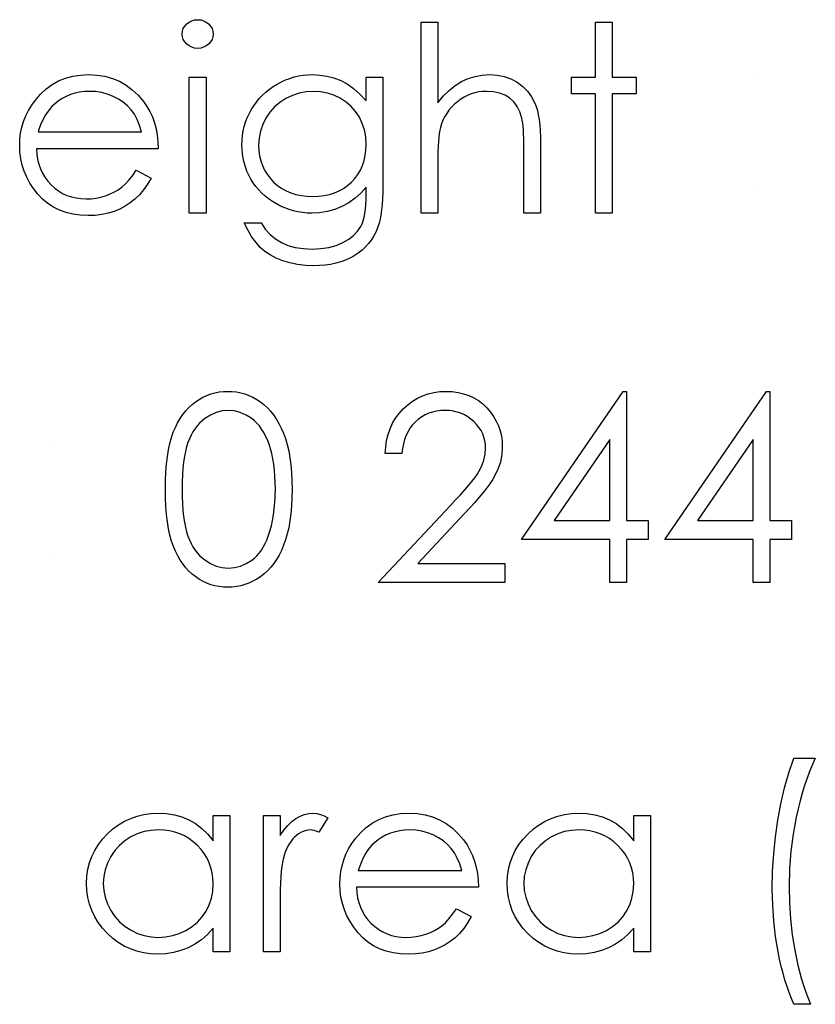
# Model space of a CAD drawing. Header units: inches. Extents: x 0.1 to 87.3, y 0.1 to 33.9.
# Tile 123 of 161: x 32.652 to 33.052, y 24.049 to 24.544. Entities that reach past the tile are written whole.
import ezdxf

# ---------------------------------------------------------------- set-up
doc = ezdxf.new("R2010")
doc.units = ezdxf.units.IN
doc.header["$MEASUREMENT"] = 0

msp = doc.modelspace()

# ---------------------------------------------------------------- linework, layer by layer
at = {"color": 7, "linetype": 'Continuous'}
for p, q in [((33.021642, 24.516663), (33.021641, 24.516663)), ((33.021642, 24.461374), (33.021641, 24.461374)), ((32.669478, 24.330885), (32.669478, 24.330885)), ((32.669478, 24.275597), (32.669478, 24.275597))]:
    msp.add_line(p, q, dxfattribs=at)
at = {"color": 7, "linetype": 'Continuous', "flags": 128}
for points in [[(32.741555, 24.544307), (32.743115, 24.544176), (32.744561, 24.543781), (32.745894, 24.543105), (32.747096, 24.542185), (32.74811, 24.541077), (32.748824, 24.539837), (32.749256, 24.538504), (32.749406, 24.537058), (32.749406, 24.537058), (32.749256, 24.535649), (32.748824, 24.534335), (32.74811, 24.533114), (32.747096, 24.532006), (32.745894, 24.531086), (32.744561, 24.53041), (32.743115, 24.530015), (32.741556, 24.529884), (32.741556, 24.529884), (32.740016, 24.530015), (32.738607, 24.53041), (32.737274, 24.531086), (32.736072, 24.532006), (32.735077, 24.533114), (32.734363, 24.534335), (32.733931, 24.535649), (32.733781, 24.537058), (32.733781, 24.537058), (32.733931, 24.538504), (32.734363, 24.539837), (32.735077, 24.541077), (32.736072, 24.542185), (32.737274, 24.543105), (32.738607, 24.543781), (32.740016, 24.544176), (32.741556, 24.544307)], [(32.853973, 24.543105), (32.862387, 24.543105), (32.862387, 24.543105), (32.862387, 24.502521), (32.862387, 24.502521), (32.865166, 24.505845), (32.868096, 24.508719), (32.871138, 24.51116), (32.874331, 24.513132), (32.877655, 24.514672), (32.881129, 24.51578), (32.884716, 24.516437), (32.888453, 24.516663), (32.888453, 24.516663), (32.892247, 24.516419), (32.895815, 24.515705), (32.899158, 24.514484), (32.902276, 24.512794), (32.905093, 24.510691), (32.907534, 24.508268), (32.909562, 24.505489), (32.911196, 24.50239), (32.911872, 24.500643), (32.912454, 24.498653), (32.912943, 24.496455), (32.913356, 24.494014), (32.913656, 24.491328), (32.913882, 24.488436), (32.914032, 24.4853), (32.914069, 24.481938), (32.914069, 24.481938), (32.914069, 24.446951), (32.914069, 24.446951), (32.905656, 24.446951), (32.905656, 24.446951), (32.905656, 24.479178), (32.905656, 24.479178), (32.905637, 24.481976), (32.9056, 24.48453), (32.905525, 24.48684), (32.905412, 24.488925), (32.90528, 24.490746), (32.905111, 24.492324), (32.904905, 24.493676), (32.904679, 24.494765), (32.904679, 24.494765), (32.903665, 24.49792), (32.902313, 24.500662), (32.900623, 24.502972), (32.898576, 24.504869), (32.896191, 24.506353), (32.893468, 24.507404), (32.890388, 24.508043), (32.88697, 24.508249), (32.88697, 24.508249), (32.884942, 24.508174), (32.88297, 24.50793), (32.881035, 24.507517), (32.879176, 24.506953), (32.877354, 24.506202), (32.875608, 24.50532), (32.873899, 24.504249), (32.872246, 24.503028), (32.870688, 24.501676), (32.869279, 24.500268), (32.868002, 24.498765), (32.866856, 24.497188), (32.865861, 24.495535), (32.864997, 24.493807), (32.864265, 24.491986), (32.863683, 24.490108), (32.863683, 24.490108), (32.863382, 24.488737), (32.863119, 24.487103), (32.862894, 24.485206), (32.862706, 24.483028), (32.862575, 24.480605), (32.862462, 24.477901), (32.862406, 24.474952), (32.862387, 24.471722), (32.862387, 24.471722), (32.862387, 24.446951), (32.862387, 24.446951), (32.853973, 24.446951), (32.853973, 24.446951), (32.853973, 24.543105)], [(32.941713, 24.543105), (32.950127, 24.543105), (32.950127, 24.543105), (32.950127, 24.515461), (32.950127, 24.515461), (32.962146, 24.515461), (32.962146, 24.515461), (32.962146, 24.507047), (32.962146, 24.507047), (32.950127, 24.507047), (32.950127, 24.507047), (32.950127, 24.446951), (32.950127, 24.446951), (32.941714, 24.446951), (32.941714, 24.446951), (32.941714, 24.507047), (32.941714, 24.507047), (32.929694, 24.507047), (32.929694, 24.507047), (32.929694, 24.515461), (32.929694, 24.515461), (32.941714, 24.515461), (32.941714, 24.515461), (32.941714, 24.543105)], [(32.710681, 24.468586), (32.718156, 24.464661), (32.718156, 24.464661), (32.716316, 24.461525), (32.714344, 24.458708), (32.71224, 24.456191), (32.709987, 24.454013), (32.707602, 24.452116), (32.705085, 24.450463), (32.7024, 24.449036), (32.699583, 24.447853), (32.696596, 24.446932), (32.693423, 24.446275), (32.690061, 24.445881), (32.686512, 24.445749), (32.686512, 24.445749), (32.682568, 24.445918), (32.678849, 24.446425), (32.675356, 24.44727), (32.67207, 24.448454), (32.669027, 24.449975), (32.666192, 24.451834), (32.663562, 24.454031), (32.661177, 24.456567), (32.659036, 24.459308), (32.657177, 24.462144), (32.655618, 24.465074), (32.654341, 24.468098), (32.653327, 24.471196), (32.652614, 24.47437), (32.6522, 24.477657), (32.65205, 24.481018), (32.65205, 24.481018), (32.652182, 24.484173), (32.652538, 24.487253), (32.653158, 24.490239), (32.654022, 24.49315), (32.65513, 24.495967), (32.656482, 24.49869), (32.658097, 24.501338), (32.659938, 24.503892), (32.659938, 24.503892), (32.662548, 24.506878), (32.665365, 24.509489), (32.668389, 24.511667), (32.671638, 24.51347), (32.675093, 24.51486), (32.678755, 24.515874), (32.682624, 24.516456), (32.686718, 24.516663), (32.686718, 24.516663), (32.690925, 24.516456), (32.694925, 24.515818), (32.6987, 24.514766), (32.702249, 24.513301), (32.705592, 24.511404), (32.70871, 24.509076), (32.711621, 24.506334), (32.714306, 24.503179), (32.714306, 24.503179), (32.716034, 24.500718), (32.717517, 24.498127), (32.718794, 24.495366), (32.719827, 24.492474), (32.720654, 24.489432), (32.721255, 24.486239), (32.721612, 24.482896), (32.721762, 24.479403), (32.721762, 24.479403), (32.660464, 24.479403), (32.660464, 24.479403), (32.660633, 24.476699), (32.661008, 24.474107), (32.661609, 24.471647), (32.662436, 24.469318), (32.66345, 24.467121), (32.664689, 24.465036), (32.666154, 24.463083), (32.667825, 24.461243), (32.669666, 24.45959), (32.6716, 24.458144), (32.673647, 24.456923), (32.675807, 24.455928), (32.678061, 24.455158), (32.680427, 24.454613), (32.682887, 24.454275), (32.68546, 24.454163), (32.68546, 24.454163), (32.687976, 24.454257), (32.690437, 24.454557), (32.692878, 24.455064), (32.695282, 24.455759), (32.697592, 24.456623), (32.699714, 24.457637), (32.701648, 24.458764), (32.703414, 24.460022), (32.705123, 24.461543), (32.706907, 24.463496), (32.708766, 24.465825), (32.710682, 24.468586)], [(32.737387, 24.515461), (32.7458, 24.515461), (32.7458, 24.515461), (32.7458, 24.446951), (32.7458, 24.446951), (32.737387, 24.446951), (32.737387, 24.446951), (32.737387, 24.515461)], [(32.826329, 24.515461), (32.834743, 24.515461), (32.834743, 24.515461), (32.834743, 24.461093), (32.834743, 24.461093), (32.834705, 24.457618), (32.834592, 24.454388), (32.834386, 24.451402), (32.834123, 24.44866), (32.833766, 24.446144), (32.833334, 24.44389), (32.832827, 24.441862), (32.832245, 24.440078), (32.832245, 24.440078), (32.831306, 24.437787), (32.830217, 24.435646), (32.828977, 24.433636), (32.827569, 24.431758), (32.825991, 24.430012), (32.824282, 24.428397), (32.822404, 24.426913), (32.820357, 24.42558), (32.818197, 24.424396), (32.815925, 24.423363), (32.81354, 24.422481), (32.811042, 24.421786), (32.80845, 24.421223), (32.805746, 24.420828), (32.802929, 24.420584), (32.800018, 24.420509), (32.800018, 24.420509), (32.795774, 24.420659), (32.791755, 24.421147), (32.787943, 24.421917), (32.784356, 24.423025), (32.78105, 24.424396), (32.778064, 24.425974), (32.775416, 24.427758), (32.773069, 24.429767), (32.770928, 24.432134), (32.768881, 24.43497), (32.766909, 24.438312), (32.765031, 24.442144), (32.765031, 24.442144), (32.773444, 24.442144), (32.773444, 24.442144), (32.775567, 24.438988), (32.777989, 24.436284), (32.780694, 24.433993), (32.78368, 24.432153), (32.787004, 24.430744), (32.790703, 24.42973), (32.79476, 24.429129), (32.799211, 24.428922), (32.799211, 24.428922), (32.803605, 24.429129), (32.807643, 24.42973), (32.811324, 24.430744), (32.814648, 24.432153), (32.817578, 24.43388), (32.820057, 24.435815), (32.822066, 24.437956), (32.823644, 24.440303), (32.824282, 24.441636), (32.824827, 24.443158), (32.825277, 24.444885), (32.825653, 24.44682), (32.825953, 24.448942), (32.82616, 24.451271), (32.826291, 24.453806), (32.826329, 24.456529), (32.826329, 24.456529), (32.826329, 24.460078), (32.826329, 24.460078), (32.8237, 24.457092), (32.820808, 24.454463), (32.817634, 24.45221), (32.814178, 24.450332), (32.810535, 24.448848), (32.806779, 24.447796), (32.802929, 24.447158), (32.798948, 24.446951), (32.798948, 24.446951), (32.7966, 24.447026), (32.79429, 24.447252), (32.792018, 24.447609), (32.789783, 24.448116), (32.787586, 24.448773), (32.785426, 24.44958), (32.783285, 24.450519), (32.781201, 24.451609), (32.779191, 24.452829), (32.777294, 24.454144), (32.77551, 24.455552), (32.773839, 24.457074), (32.772299, 24.458689), (32.770872, 24.460398), (32.769557, 24.462219), (32.768355, 24.464135), (32.767303, 24.466126), (32.766383, 24.468173), (32.765594, 24.470257), (32.764956, 24.472398), (32.764468, 24.474577), (32.764111, 24.476811), (32.763904, 24.479103), (32.763829, 24.481431), (32.763829, 24.481431), (32.763904, 24.48376), (32.76413, 24.48607), (32.764486, 24.488324), (32.765012, 24.49054), (32.765669, 24.492718), (32.766477, 24.494859), (32.767435, 24.496944), (32.768543, 24.49901), (32.769782, 24.501), (32.771134, 24.502878), (32.772599, 24.504644), (32.774177, 24.506315), (32.775867, 24.507874), (32.77767, 24.50932), (32.779586, 24.510672), (32.781614, 24.511911), (32.783717, 24.513019), (32.785839, 24.513996), (32.787999, 24.514804), (32.790177, 24.51548), (32.792394, 24.515987), (32.794647, 24.516362), (32.796919, 24.516588), (32.799211, 24.516663), (32.799211, 24.516663), (32.802985, 24.516475), (32.806629, 24.51593), (32.810141, 24.515029), (32.813521, 24.513752), (32.816808, 24.512024), (32.820057, 24.509733), (32.823212, 24.506878), (32.826329, 24.503479), (32.826329, 24.503479), (32.826329, 24.515461)], [(32.713348, 24.487817), (32.712353, 24.491141), (32.711132, 24.494108), (32.709724, 24.496718), (32.708109, 24.498972), (32.706268, 24.500963), (32.704127, 24.502747), (32.701723, 24.504324), (32.699038, 24.505695), (32.696183, 24.506822), (32.693235, 24.507611), (32.69023, 24.508099), (32.68715, 24.508249), (32.68715, 24.508249), (32.684634, 24.508155), (32.682192, 24.507855), (32.679845, 24.507348), (32.67761, 24.506653), (32.675431, 24.505733), (32.673366, 24.504644), (32.671394, 24.503329), (32.669497, 24.501827), (32.669497, 24.501827), (32.668182, 24.500587), (32.666962, 24.499197), (32.665816, 24.497676), (32.664764, 24.496005), (32.663788, 24.494164), (32.662886, 24.492192), (32.662079, 24.490089), (32.661346, 24.487817), (32.661346, 24.487817), (32.713348, 24.487817)], [(32.799886, 24.508249), (32.796206, 24.508024), (32.792656, 24.507348), (32.789257, 24.50624), (32.785971, 24.504662), (32.782928, 24.502709), (32.780243, 24.500399), (32.777895, 24.497751), (32.775886, 24.494765), (32.77429, 24.491535), (32.773163, 24.488192), (32.772468, 24.484699), (32.772243, 24.481093), (32.772243, 24.481093), (32.772355, 24.47837), (32.772712, 24.47576), (32.773313, 24.473262), (32.774139, 24.470915), (32.775191, 24.468661), (32.776487, 24.466539), (32.778027, 24.464529), (32.779792, 24.462651), (32.781745, 24.460942), (32.783849, 24.459459), (32.786102, 24.458219), (32.788468, 24.457186), (32.790985, 24.456398), (32.793652, 24.455815), (32.79645, 24.455477), (32.79938, 24.455365), (32.79938, 24.455365), (32.802347, 24.455477), (32.805164, 24.455815), (32.807831, 24.456379), (32.810347, 24.457168), (32.812714, 24.458182), (32.81493, 24.45944), (32.817014, 24.460905), (32.81893, 24.462595), (32.820657, 24.464473), (32.82216, 24.466501), (32.823437, 24.468661), (32.824489, 24.470952), (32.825296, 24.473394), (32.82586, 24.475985), (32.826216, 24.478708), (32.826329, 24.481582), (32.826329, 24.481582), (32.826122, 24.485319), (32.825484, 24.488831), (32.824413, 24.492155), (32.82293, 24.495253), (32.821052, 24.498108), (32.818817, 24.500643), (32.816244, 24.502859), (32.813296, 24.504756), (32.810122, 24.506277), (32.806835, 24.507385), (32.803417, 24.508024), (32.799887, 24.508249)], [(32.725367, 24.308011), (32.725424, 24.312518), (32.725612, 24.316763), (32.725931, 24.320763), (32.726363, 24.324481), (32.726907, 24.327937), (32.727602, 24.331129), (32.72841, 24.334059), (32.72933, 24.336726), (32.730363, 24.339186), (32.731509, 24.341496), (32.732767, 24.343637), (32.734119, 24.345646), (32.735565, 24.347487), (32.737105, 24.349177), (32.738758, 24.350698), (32.740523, 24.352088), (32.742363, 24.353309), (32.74426, 24.354379), (32.746195, 24.35528), (32.748204, 24.356013), (32.750251, 24.356595), (32.752354, 24.357008), (32.754495, 24.357252), (32.756711, 24.357328), (32.756711, 24.357328), (32.758946, 24.357252), (32.761144, 24.357008), (32.763266, 24.356595), (32.76535, 24.356013), (32.767378, 24.35528), (32.76935, 24.354379), (32.771285, 24.353309), (32.773144, 24.352069), (32.774928, 24.350679), (32.776637, 24.349102), (32.778233, 24.347374), (32.779736, 24.345496), (32.781144, 24.34343), (32.782459, 24.341214), (32.783661, 24.338829), (32.784788, 24.336275), (32.785783, 24.333533), (32.786666, 24.330566), (32.787398, 24.327373), (32.787999, 24.323955), (32.788468, 24.320312), (32.788807, 24.316425), (32.788994, 24.312331), (32.789069, 24.308011), (32.789069, 24.308011), (32.788994, 24.30371), (32.788807, 24.299635), (32.788468, 24.295767), (32.788018, 24.292142), (32.787417, 24.288743), (32.786684, 24.285569), (32.785839, 24.282602), (32.784844, 24.279879), (32.783736, 24.277343), (32.782534, 24.274977), (32.781238, 24.272761), (32.77983, 24.270695), (32.778327, 24.268798), (32.776712, 24.267071), (32.775003, 24.265493), (32.7732, 24.264085), (32.771322, 24.262845), (32.769388, 24.261756), (32.767397, 24.260854), (32.765369, 24.260103), (32.763284, 24.259521), (32.761144, 24.259108), (32.758946, 24.258845), (32.756711, 24.25877), (32.756711, 24.25877), (32.754495, 24.258845), (32.752354, 24.259089), (32.750251, 24.259502), (32.748223, 24.260066), (32.746232, 24.260779), (32.744298, 24.261681), (32.74242, 24.262732), (32.740598, 24.263934), (32.738852, 24.265305), (32.737199, 24.266826), (32.735659, 24.268517), (32.734213, 24.270376), (32.732861, 24.272367), (32.731602, 24.274526), (32.730438, 24.276855), (32.729386, 24.279334), (32.728447, 24.28202), (32.727621, 24.284968), (32.726945, 24.288179), (32.726382, 24.291635), (32.725931, 24.295335), (32.725612, 24.299316), (32.725424, 24.303541), (32.725368, 24.308011)], [(32.844357, 24.326078), (32.835944, 24.326078), (32.835944, 24.326078), (32.83617, 24.32942), (32.836658, 24.332613), (32.83739, 24.335637), (32.838405, 24.338529), (32.839663, 24.341252), (32.841184, 24.343843), (32.842968, 24.346266), (32.845015, 24.348538), (32.84725, 24.350604), (32.849635, 24.352388), (32.852133, 24.353891), (32.854743, 24.35513), (32.857504, 24.356088), (32.860377, 24.356783), (32.863382, 24.357196), (32.866518, 24.357328), (32.866518, 24.357328), (32.869598, 24.357196), (32.872547, 24.356802), (32.875326, 24.356163), (32.877974, 24.355262), (32.880453, 24.354079), (32.882782, 24.352651), (32.884979, 24.35098), (32.887007, 24.349027), (32.888848, 24.346905), (32.890425, 24.344689), (32.891778, 24.342379), (32.892886, 24.339994), (32.893731, 24.337496), (32.89435, 24.334904), (32.894707, 24.332237), (32.894839, 24.329458), (32.894839, 24.329458), (32.894595, 24.325552), (32.893862, 24.321777), (32.89266, 24.318134), (32.890951, 24.314603), (32.889862, 24.3128), (32.888547, 24.310828), (32.887007, 24.308706), (32.885242, 24.306452), (32.883233, 24.304011), (32.881017, 24.301438), (32.878556, 24.298715), (32.875871, 24.295823), (32.875871, 24.295823), (32.852415, 24.270789), (32.852415, 24.270789), (32.896041, 24.270789), (32.896041, 24.270789), (32.896041, 24.261174), (32.896041, 24.261174), (32.832339, 24.261174), (32.832339, 24.261174), (32.868697, 24.299973), (32.868697, 24.299973), (32.871345, 24.302753), (32.873749, 24.305344), (32.875908, 24.307748), (32.877824, 24.309964), (32.879495, 24.312011), (32.880941, 24.313852), (32.882125, 24.315523), (32.883082, 24.317007), (32.884547, 24.319824), (32.885599, 24.322716), (32.886219, 24.325664), (32.886425, 24.328707), (32.886425, 24.328707), (32.886331, 24.330622), (32.88605, 24.332463), (32.885599, 24.334228), (32.88496, 24.335937), (32.884115, 24.33759), (32.883101, 24.339148), (32.881918, 24.340651), (32.880528, 24.342097), (32.879007, 24.343411), (32.877411, 24.344557), (32.875739, 24.345515), (32.873974, 24.346304), (32.872115, 24.346923), (32.870199, 24.347355), (32.86819, 24.347618), (32.866086, 24.347712), (32.866086, 24.347712), (32.863889, 24.347618), (32.861786, 24.347355), (32.859776, 24.346905), (32.857861, 24.346285), (32.856039, 24.345496), (32.854311, 24.34452), (32.852677, 24.343355), (32.851137, 24.342022), (32.849729, 24.340538), (32.84849, 24.338904), (32.8474, 24.33712), (32.846461, 24.335205), (32.845691, 24.333139), (32.84509, 24.330923), (32.84464, 24.328575), (32.844358, 24.326078)], [(32.955629, 24.357328), (32.957339, 24.357328), (32.957339, 24.357328), (32.957339, 24.292424), (32.957339, 24.292424), (32.968156, 24.292424), (32.968156, 24.292424), (32.968156, 24.282808), (32.968156, 24.282808), (32.957339, 24.282808), (32.957339, 24.282808), (32.957339, 24.261174), (32.957339, 24.261174), (32.948925, 24.261174), (32.948925, 24.261174), (32.948925, 24.282808), (32.948925, 24.282808), (32.904454, 24.282808), (32.904454, 24.282808), (32.95563, 24.357328)], [(33.027745, 24.357328), (33.029454, 24.357328), (33.029454, 24.357328), (33.029454, 24.292424), (33.029454, 24.292424), (33.040271, 24.292424), (33.040271, 24.292424), (33.040271, 24.282808), (33.040271, 24.282808), (33.029454, 24.282808), (33.029454, 24.282808), (33.029454, 24.261174), (33.029454, 24.261174), (33.021041, 24.261174), (33.021041, 24.261174), (33.021041, 24.282808), (33.021041, 24.282808), (32.976569, 24.282808), (32.976569, 24.282808), (33.027745, 24.357328)], [(32.73378, 24.308049), (32.733819, 24.304293), (32.733969, 24.300762), (32.734194, 24.297457), (32.734495, 24.294414), (32.734908, 24.291597), (32.735396, 24.289006), (32.735978, 24.286658), (32.736654, 24.284555), (32.737424, 24.28262), (32.738269, 24.280818), (32.73919, 24.279127), (32.740204, 24.277569), (32.741312, 24.276123), (32.742495, 24.274789), (32.743772, 24.273587), (32.745124, 24.272498), (32.747979, 24.270695), (32.750908, 24.269418), (32.753913, 24.268648), (32.756993, 24.268385), (32.756993, 24.268385), (32.760092, 24.268629), (32.763097, 24.269399), (32.765989, 24.270639), (32.768787, 24.272404), (32.77012, 24.273475), (32.77136, 24.274658), (32.772524, 24.275991), (32.773613, 24.277437), (32.774609, 24.278996), (32.775529, 24.280705), (32.776355, 24.282527), (32.777107, 24.28448), (32.777107, 24.28448), (32.777933, 24.286996), (32.778665, 24.289625), (32.779266, 24.292386), (32.779773, 24.295259), (32.780149, 24.298264), (32.780431, 24.301401), (32.7806, 24.304668), (32.780656, 24.308049), (32.780656, 24.308049), (32.7806, 24.311429), (32.780468, 24.314659), (32.780205, 24.31772), (32.779867, 24.320631), (32.779416, 24.323392), (32.778891, 24.325984), (32.778233, 24.328425), (32.777501, 24.330716), (32.776675, 24.332857), (32.775773, 24.334829), (32.774797, 24.336669), (32.773745, 24.33836), (32.772618, 24.3399), (32.771397, 24.341289), (32.77012, 24.342529), (32.768768, 24.343618), (32.765932, 24.345402), (32.76304, 24.346698), (32.760054, 24.347449), (32.756993, 24.347712), (32.756993, 24.347712), (32.753894, 24.347449), (32.750871, 24.346698), (32.74796, 24.345402), (32.745124, 24.343618), (32.743772, 24.342548), (32.742514, 24.341346), (32.741331, 24.340012), (32.740241, 24.338566), (32.739227, 24.337007), (32.738288, 24.335317), (32.737443, 24.333514), (32.736673, 24.33158), (32.735997, 24.329477), (32.735415, 24.327129), (32.734908, 24.324556), (32.734513, 24.321721), (32.734194, 24.318659), (32.733969, 24.315373), (32.733819, 24.311823), (32.733781, 24.308049)], [(32.948925, 24.292424), (32.948925, 24.333139), (32.948925, 24.333139), (32.92098, 24.292424), (32.92098, 24.292424), (32.948925, 24.292424)], [(33.02104, 24.292424), (33.021041, 24.333139), (33.021041, 24.333139), (32.993096, 24.292424), (32.993096, 24.292424), (33.021041, 24.292424)], [(33.041472, 24.172752), (33.052291, 24.172752), (33.052291, 24.172752), (33.050826, 24.169522), (33.049436, 24.166141), (33.048121, 24.162648), (33.046901, 24.159024), (33.045718, 24.155249), (33.044628, 24.151343), (33.043614, 24.147324), (33.042675, 24.143155), (33.041098, 24.134628), (33.039971, 24.12599), (33.039295, 24.117182), (33.039069, 24.108261), (33.039069, 24.108261), (33.039257, 24.100017), (33.039783, 24.091904), (33.040685, 24.08396), (33.041943, 24.076147), (33.04352, 24.068654), (33.04538, 24.06163), (33.047502, 24.055057), (33.049887, 24.048954), (33.049887, 24.048954), (33.041473, 24.048954), (33.041473, 24.048954), (33.040271, 24.051827), (33.039126, 24.054813), (33.038055, 24.057931), (33.037041, 24.06118), (33.036083, 24.064541), (33.035182, 24.068034), (33.034356, 24.07164), (33.033586, 24.075377), (33.032309, 24.083058), (33.031388, 24.090908), (33.030844, 24.098909), (33.030656, 24.107059), (33.030656, 24.107059), (33.030825, 24.115867), (33.031351, 24.124581), (33.032215, 24.133145), (33.033417, 24.141615), (33.034957, 24.149859), (33.036816, 24.157803), (33.038994, 24.165428), (33.041473, 24.172752)], [(32.757819, 24.143906), (32.757819, 24.075396), (32.757819, 24.075396), (32.749406, 24.075396), (32.749406, 24.075396), (32.749406, 24.087246), (32.749406, 24.087246), (32.746495, 24.084091), (32.743434, 24.081387), (32.740166, 24.079133), (32.736748, 24.07733), (32.733161, 24.075959), (32.729424, 24.074983), (32.725499, 24.074382), (32.721424, 24.074194), (32.721424, 24.074194), (32.717799, 24.074363), (32.714306, 24.074851), (32.710944, 24.075659), (32.707714, 24.076786), (32.704634, 24.078251), (32.701667, 24.080035), (32.69885, 24.082138), (32.696165, 24.08458), (32.693704, 24.087246), (32.691582, 24.090045), (32.689798, 24.092993), (32.688314, 24.096092), (32.687169, 24.099322), (32.686361, 24.102684), (32.685873, 24.106195), (32.685704, 24.109839), (32.685704, 24.109839), (32.685873, 24.113407), (32.686361, 24.116862), (32.687188, 24.120168), (32.688352, 24.12336), (32.689836, 24.126403), (32.691639, 24.129314), (32.693779, 24.132112), (32.696258, 24.13476), (32.698963, 24.137182), (32.701817, 24.139286), (32.704785, 24.14107), (32.707902, 24.142516), (32.711151, 24.143662), (32.714531, 24.144469), (32.718043, 24.144939), (32.721687, 24.145108), (32.721687, 24.145108), (32.725875, 24.144901), (32.729856, 24.144281), (32.733631, 24.14323), (32.737199, 24.141784), (32.740561, 24.139887), (32.743734, 24.137483), (32.746664, 24.13461), (32.749406, 24.131229), (32.749406, 24.131229), (32.749406, 24.143906), (32.749406, 24.143906), (32.757819, 24.143906)], [(32.774646, 24.143906), (32.78306, 24.143906), (32.78306, 24.143906), (32.78306, 24.133821), (32.78306, 24.133821), (32.784975, 24.1366), (32.786947, 24.138967), (32.788957, 24.140901), (32.791023, 24.142441), (32.793145, 24.143605), (32.795323, 24.14445), (32.79752, 24.144939), (32.799774, 24.145108), (32.799774, 24.145108), (32.801521, 24.144957), (32.803323, 24.144525), (32.805183, 24.143793), (32.807098, 24.14276), (32.807098, 24.14276), (32.802478, 24.135473), (32.802478, 24.135473), (32.801258, 24.135999), (32.800131, 24.136394), (32.799098, 24.136619), (32.798178, 24.136694), (32.798178, 24.136694), (32.796168, 24.136469), (32.794178, 24.135793), (32.792243, 24.134666), (32.790328, 24.133088), (32.789407, 24.132131), (32.788544, 24.131041), (32.787755, 24.129839), (32.787004, 24.128506), (32.786309, 24.127041), (32.78567, 24.125464), (32.785088, 24.123755), (32.784562, 24.121933), (32.784562, 24.121933), (32.784205, 24.120299), (32.783905, 24.11829), (32.783642, 24.115905), (32.783435, 24.113144), (32.783266, 24.110027), (32.783154, 24.106533), (32.783079, 24.102665), (32.78306, 24.09842), (32.78306, 24.09842), (32.78306, 24.075396), (32.78306, 24.075396), (32.774646, 24.075396), (32.774646, 24.075396), (32.774646, 24.143906)], [(32.871739, 24.097031), (32.879214, 24.093106), (32.879214, 24.093106), (32.877373, 24.089969), (32.875401, 24.087152), (32.873298, 24.084636), (32.871044, 24.082457), (32.868659, 24.080561), (32.866143, 24.078908), (32.863457, 24.077481), (32.86064, 24.076298), (32.857654, 24.075377), (32.85448, 24.07472), (32.851119, 24.074326), (32.847569, 24.074194), (32.847569, 24.074194), (32.843625, 24.074363), (32.839907, 24.07487), (32.836414, 24.075715), (32.833127, 24.076898), (32.830085, 24.07842), (32.827249, 24.080279), (32.82462, 24.082476), (32.822235, 24.085011), (32.820094, 24.087753), (32.818235, 24.090589), (32.816676, 24.093519), (32.815399, 24.096542), (32.814385, 24.099641), (32.813671, 24.102815), (32.813258, 24.106101), (32.813108, 24.109463), (32.813108, 24.109463), (32.813239, 24.112618), (32.813596, 24.115698), (32.814216, 24.118684), (32.81508, 24.121595), (32.816188, 24.124412), (32.81754, 24.127135), (32.819155, 24.129783), (32.820996, 24.132337), (32.820996, 24.132337), (32.823606, 24.135323), (32.826423, 24.137934), (32.829447, 24.140112), (32.832695, 24.141915), (32.836151, 24.143305), (32.839813, 24.144319), (32.843682, 24.144901), (32.847776, 24.145108), (32.847776, 24.145108), (32.851983, 24.144901), (32.855983, 24.144263), (32.859758, 24.143211), (32.863307, 24.141746), (32.86665, 24.139849), (32.869767, 24.13752), (32.872678, 24.134779), (32.875364, 24.131624), (32.875364, 24.131624), (32.877092, 24.129163), (32.878575, 24.126572), (32.879852, 24.123811), (32.880885, 24.120919), (32.881711, 24.117877), (32.882312, 24.114684), (32.882669, 24.111341), (32.882819, 24.107848), (32.882819, 24.107848), (32.821521, 24.107848), (32.821521, 24.107848), (32.82169, 24.105144), (32.822066, 24.102552), (32.822667, 24.100092), (32.823493, 24.097763), (32.824507, 24.095566), (32.825747, 24.093481), (32.827212, 24.091528), (32.828883, 24.089688), (32.830724, 24.088035), (32.832658, 24.086589), (32.834705, 24.085368), (32.836865, 24.084373), (32.839118, 24.083603), (32.841485, 24.083058), (32.843945, 24.08272), (32.846518, 24.082608), (32.846518, 24.082608), (32.849034, 24.082702), (32.851494, 24.083002), (32.853936, 24.083509), (32.85634, 24.084204), (32.85865, 24.085068), (32.860772, 24.086082), (32.862706, 24.087209), (32.864471, 24.088467), (32.86618, 24.089988), (32.867964, 24.091941), (32.869824, 24.09427), (32.871739, 24.097031)], [(32.969357, 24.143906), (32.969358, 24.075396), (32.969358, 24.075396), (32.960944, 24.075396), (32.960944, 24.075396), (32.960944, 24.087246), (32.960944, 24.087246), (32.958034, 24.084091), (32.954972, 24.081387), (32.951705, 24.079133), (32.948287, 24.07733), (32.9447, 24.075959), (32.940962, 24.074983), (32.937037, 24.074382), (32.932962, 24.074194), (32.932962, 24.074194), (32.929338, 24.074363), (32.925845, 24.074851), (32.922483, 24.075659), (32.919253, 24.076786), (32.916173, 24.078251), (32.913206, 24.080035), (32.910389, 24.082138), (32.907703, 24.08458), (32.905243, 24.087246), (32.903121, 24.090045), (32.901337, 24.092993), (32.899853, 24.096092), (32.898707, 24.099322), (32.8979, 24.102684), (32.897412, 24.106195), (32.897243, 24.109839), (32.897243, 24.109839), (32.897412, 24.113407), (32.8979, 24.116862), (32.898726, 24.120168), (32.89989, 24.12336), (32.901374, 24.126403), (32.903177, 24.129314), (32.905318, 24.132112), (32.907797, 24.13476), (32.910501, 24.137182), (32.913356, 24.139286), (32.916323, 24.14107), (32.919441, 24.142516), (32.922689, 24.143662), (32.92607, 24.144469), (32.929582, 24.144939), (32.933225, 24.145108), (32.933225, 24.145108), (32.937413, 24.144901), (32.941394, 24.144281), (32.945169, 24.14323), (32.948737, 24.141784), (32.952099, 24.139887), (32.955273, 24.137483), (32.958203, 24.13461), (32.960944, 24.131229), (32.960944, 24.131229), (32.960944, 24.143906), (32.960944, 24.143906), (32.969358, 24.143906)], [(32.721799, 24.136694), (32.718118, 24.136469), (32.714588, 24.135812), (32.711207, 24.134703), (32.707958, 24.133164), (32.704954, 24.131229), (32.702268, 24.128919), (32.699902, 24.126271), (32.697855, 24.123248), (32.696221, 24.120017), (32.695057, 24.116675), (32.694343, 24.113257), (32.694118, 24.109745), (32.694118, 24.109745), (32.694362, 24.106252), (32.695057, 24.102834), (32.69624, 24.099491), (32.697892, 24.096223), (32.699958, 24.093181), (32.702324, 24.090495), (32.705029, 24.088167), (32.708052, 24.086195), (32.711301, 24.084617), (32.714663, 24.083509), (32.718137, 24.082833), (32.721724, 24.082608), (32.721724, 24.082608), (32.725368, 24.082833), (32.728917, 24.08349), (32.732354, 24.084598), (32.735697, 24.086157), (32.738795, 24.088091), (32.741537, 24.090345), (32.743866, 24.092918), (32.745838, 24.095791), (32.747397, 24.098927), (32.748523, 24.10227), (32.749181, 24.105782), (32.749406, 24.109501), (32.749406, 24.109501), (32.749275, 24.112336), (32.748899, 24.11506), (32.748279, 24.11767), (32.747415, 24.120149), (32.746288, 24.122515), (32.744918, 24.124769), (32.743302, 24.126891), (32.741424, 24.1289), (32.739377, 24.130722), (32.737218, 24.132318), (32.734927, 24.133652), (32.732541, 24.134741), (32.730025, 24.135605), (32.727396, 24.136206), (32.724654, 24.136581), (32.721799, 24.136694)], [(32.874406, 24.116261), (32.873411, 24.119586), (32.87219, 24.122553), (32.870781, 24.125163), (32.869166, 24.127417), (32.867326, 24.129408), (32.865185, 24.131192), (32.862781, 24.132769), (32.860096, 24.13414), (32.857241, 24.135267), (32.854293, 24.136056), (32.851288, 24.136544), (32.848208, 24.136694), (32.848208, 24.136694), (32.845691, 24.1366), (32.84325, 24.1363), (32.840902, 24.135793), (32.838668, 24.135098), (32.836489, 24.134178), (32.834423, 24.133088), (32.832451, 24.131774), (32.830555, 24.130271), (32.830555, 24.130271), (32.82924, 24.129032), (32.828019, 24.127642), (32.826874, 24.126121), (32.825822, 24.12445), (32.824845, 24.122609), (32.823944, 24.120637), (32.823136, 24.118534), (32.822404, 24.116261), (32.822404, 24.116261), (32.874406, 24.116261)], [(32.933338, 24.136694), (32.929657, 24.136469), (32.926126, 24.135812), (32.922746, 24.134703), (32.919497, 24.133164), (32.916492, 24.131229), (32.913807, 24.128919), (32.91144, 24.126271), (32.909393, 24.123248), (32.907759, 24.120017), (32.906595, 24.116675), (32.905881, 24.113257), (32.905656, 24.109745), (32.905656, 24.109745), (32.9059, 24.106252), (32.906595, 24.102834), (32.907778, 24.099491), (32.909431, 24.096223), (32.911497, 24.093181), (32.913863, 24.090495), (32.916567, 24.088167), (32.919591, 24.086195), (32.92284, 24.084617), (32.926201, 24.083509), (32.929676, 24.082833), (32.933263, 24.082608), (32.933263, 24.082608), (32.936906, 24.082833), (32.940455, 24.08349), (32.943892, 24.084598), (32.947235, 24.086157), (32.950334, 24.088091), (32.953076, 24.090345), (32.955404, 24.092918), (32.957376, 24.095791), (32.958935, 24.098927), (32.960062, 24.10227), (32.960719, 24.105782), (32.960944, 24.109501), (32.960944, 24.109501), (32.960813, 24.112336), (32.960437, 24.11506), (32.959818, 24.11767), (32.958954, 24.120149), (32.957827, 24.122515), (32.956456, 24.124769), (32.954841, 24.126891), (32.952963, 24.1289), (32.950916, 24.130722), (32.948756, 24.132318), (32.946465, 24.133652), (32.94408, 24.134741), (32.941563, 24.135605), (32.938934, 24.136206), (32.936192, 24.136581), (32.933338, 24.136694)]]:
    msp.add_lwpolyline(points, dxfattribs=at)

doc.saveas('drawing.dxf')
